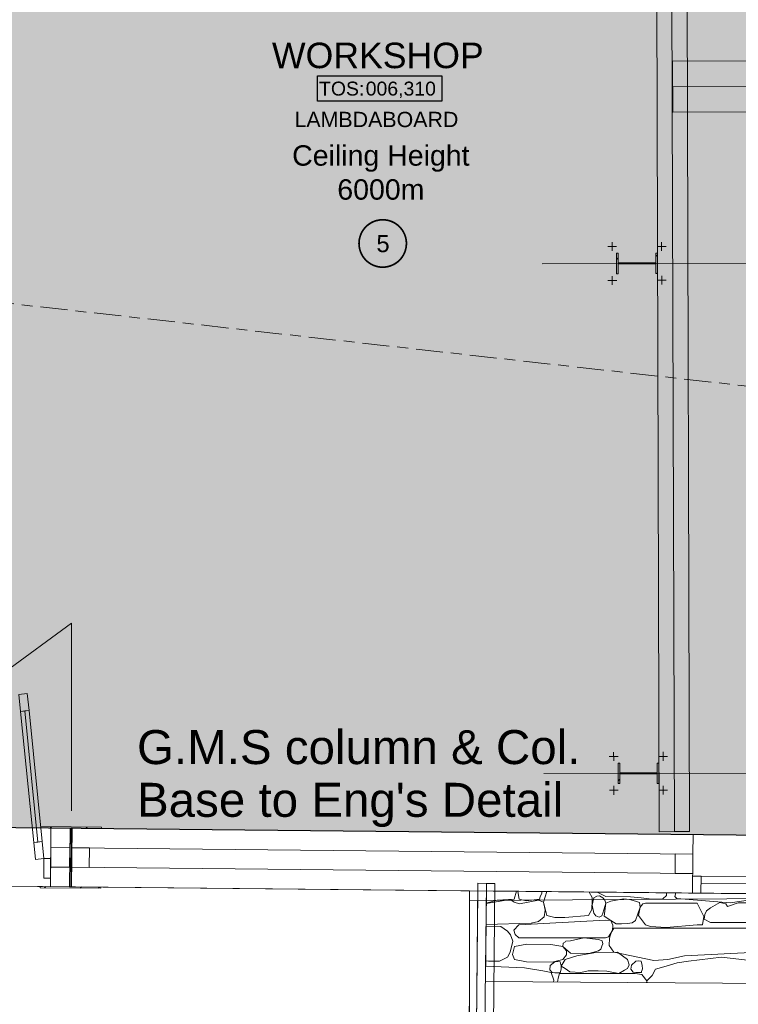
# Model space of a CAD drawing. Header units: millimetres. Extents: x -115474967 to 444143, y -74377 to 241828222.
# Tile 71 of 256: x -34802 to -30575, y 37563 to 43356. Entities that reach past the tile are written whole.
import ezdxf
from ezdxf.enums import TextEntityAlignment as Align

# ---------------------------------------------------------------- set-up
doc = ezdxf.new("R2010")
doc.units = ezdxf.units.MM
doc.header["$MEASUREMENT"] = 0
for name, pattern in [('Block C$0$DASHED2', [0.375, 0.25, -0.125]), ('Centre', [31.75, 6.35, -4.7625, 15.875, -4.7625]), ('PHANTOM', [2.5, 1.25, -0.25, 0.25, -0.25, 0.25, -0.25])]:
    doc.linetypes.add(name, pattern=pattern)
for name, color, linetype in [('00-1 FloorFinish', 1, 'Continuous'), ('00-1 FloorLevel', 7, 'Continuous'), ('00-3 Elev 01', 7, 'Continuous'), ('00-3 Elev 04', 8, 'Continuous'), ('00-5 Grid 01', 9, 'PHANTOM'), ('A-DOOR NUMBERS', 7, 'Continuous')]:
    doc.layers.add(name, color=color, linetype=linetype)
for name, color, linetype, lineweight in [('00-1 Labels', 4, 'Continuous', 35), ('1HATCH', 8, 'Continuous', 0), ('2 Windows', 1, 'Continuous', 25), ('TEXT-2', 140, 'Continuous', 50)]:
    doc.layers.add(name, color=color, linetype=linetype, lineweight=lineweight)
doc.layers.add('MARKETING_Pen_No__171', color=7, linetype='Continuous', lineweight=0, true_color=0xe1e1e1)
doc.styles.add('ARIAL', font='arial.ttf')
doc.styles.add('GENERATED_STYLE_2', font='arial.ttf')

# ---------------------------------------------------------------- blocks, each defined once
blk = doc.blocks.new('*X1043')
at = {"layer": 'MARKETING_Pen_No__171', "color": 9, "linetype": 'Continuous', "lineweight": 0}
for p, q in [((338736, 77912.7), (338595.8, 77889.4)), ((338659.3, 77909.3), (338760.3, 77915.2)), ((338760.6, 77896.7), (338736, 77912.7)), ((338760.3, 77915.2), (338773.4, 77960.7)), ((338782, 77960.6), (338781.7, 77959.3)), ((338781.7, 77959.3), (338788.4, 77914)), ((338788.4, 77914), (338830, 77904)), ((338830, 77904), (338907.8, 77914.6)), ((338907.8, 77914.6), (338912.9, 77928.3)), ((338912.9, 77928.3), (338923, 77949.6)), ((338923, 77949.6), (338921.8, 77959.2)), ((338951.3, 77958.9), (338932.2, 77896.4)), ((339219.2, 77924.4), (339200.1, 77956.3)), ((339218.3, 77905.8), (339219.2, 77924.4)), ((339228.9, 77921.2), (339218.3, 77878.2)), ((339245.1, 77931.8), (339228.9, 77921.2)), ((339262.1, 77934.2), (339245.1, 77931.8)), ((339248.7, 77955.8), (339299.8, 77929.8)), ((339281.7, 77921.2), (339262.1, 77934.2)), ((339293.4, 77909.4), (339281.7, 77921.2)), ((339299.8, 77929.8), (339443.8, 77927.8)), ((339402.4, 77917), (339328.6, 77902.7)), ((339438.9, 77911.8), (339402.4, 77917)), ((339472.5, 77902.7), (339438.9, 77911.8)), ((339443.8, 77927.8), (339507.6, 77921.5)), ((339507.6, 77921.5), (339568.9, 77915.2)), ((339568.9, 77915.2), (339634.4, 77916.4)), ((339634.4, 77916.4), (339654.8, 77936.4)), ((339654.8, 77936.4), (339655.9, 77951.6)), ((339711.3, 77951.1), (339705.4, 77930.4)), ((339705.4, 77930.4), (339716.1, 77919.2)), ((339716.1, 77919.2), (340030.9, 77893.5)), ((340030.9, 77893.5), (340202.5, 77919.2)), ((338595.8, 77890.2), (338659.3, 77909.3)), ((338790.2, 77887.6), (338760.6, 77896.7)), ((338903.5, 77908), (338790.2, 77887.6)), ((338932.2, 77896.4), (338903.5, 77908)), ((338943, 77850.2), (338932.2, 77896.4)), ((338932.2, 77896.4), (338952.4, 77818.9)), ((339196.6, 77818.9), (339215.9, 77854.3)), ((339215.9, 77854.3), (339218.3, 77905.8)), ((339218.3, 77878.2), (339228.9, 77832.8)), ((339281.7, 77832.8), (339298.6, 77890.3)), ((339298.6, 77890.3), (339289.2, 77814.2)), ((339298.6, 77890.3), (339293.4, 77909.4)), ((339328.6, 77902.7), (339298.6, 77890.3)), ((339496.9, 77895.3), (339472.5, 77902.7)), ((339472.5, 77787.9), (339500.5, 77867.4)), ((339500.5, 77867.4), (339491.6, 77818.5)), ((339500.5, 77867.4), (339496.9, 77895.3)), ((339516, 77886.2), (339500.5, 77867.4)), ((339532.6, 77891.5), (339516, 77886.2)), ((339836.2, 77891.5), (339532.6, 77891.5)), ((339876.3, 77812.2), (339836.2, 77891.5)), ((339914.7, 77863.1), (339890.4, 77846.5)), ((339969.7, 77894), (339914.7, 77863.1)), ((340005.7, 77887.2), (339969.7, 77894)), ((340014.9, 77871.4), (340005.7, 77887.2)), ((340077.9, 77892.9), (340014.9, 77871.4)), ((340142, 77892.6), (340077.9, 77892.9)), ((338903.5, 77782.6), (338935.2, 77811.2)), ((338935.2, 77811.2), (338943, 77850.2)), ((338952.4, 77818.9), (338998.6, 77807.3)), ((338998.6, 77807.3), (339057, 77806.2)), ((339057, 77806.2), (339196.6, 77818.9)), ((339228.9, 77832.8), (339240.2, 77816.9)), ((339240.2, 77816.9), (339259.9, 77809.4)), ((339259.9, 77809.4), (339274.6, 77817.1)), ((339274.6, 77817.1), (339281.7, 77832.8)), ((339289.2, 77814.2), (339328.6, 77787.9)), ((339491.6, 77818.5), (339532.6, 77763.5)), ((339868, 77763.5), (339876.3, 77812.2)), ((339882.1, 77824.8), (339876.9, 77795.9)), ((339876.9, 77795.9), (339914.7, 77776.7)), ((339890.4, 77846.5), (339882.1, 77824.8)), ((338597.3, 77754.7), (338594.4, 77754.4)), ((338594.5, 77764.3), (338859.7, 77773)), ((338681.7, 77753.1), (338597.3, 77754.7)), ((338720, 77726.5), (338681.7, 77753.1)), ((338788, 77762.7), (338758.4, 77732.6)), ((339297.6, 77791.2), (338788, 77762.7)), ((338859.7, 77773), (338903.5, 77782.6)), ((339328.6, 77787.9), (339297.6, 77791.2)), ((339339.8, 77762.2), (339328.6, 77787.9)), ((339328.6, 77787.9), (339358.9, 77770.1)), ((339346.4, 77743), (339330.6, 77718.6)), ((339337.8, 77729.1), (339339.8, 77762.2)), ((340190.7, 77743), (339346.4, 77743)), ((339358.9, 77770.1), (339390.8, 77768.7)), ((339390.8, 77768.7), (339426.4, 77771.2)), ((339426.4, 77771.2), (339454.5, 77775.5)), ((339454.5, 77775.5), (339472.5, 77787.9)), ((339532.6, 77763.5), (339561.7, 77754.1)), ((339561.7, 77754.1), (339653.6, 77748.1)), ((339653.6, 77748.1), (339836.2, 77763.5)), ((339836.2, 77763.5), (339868, 77763.5)), ((339914.7, 77776.7), (340195, 77776.7)), ((338738.7, 77705.2), (338720, 77726.5)), ((338752.3, 77667.8), (338738.7, 77705.2)), ((338758.4, 77732.6), (338765.8, 77706)), ((338765.8, 77706), (338788, 77686.2)), ((338788, 77686.2), (339297.6, 77686.2)), ((339169, 77686), (339091.6, 77668.9)), ((339255.3, 77677.3), (339169, 77686)), ((339297.6, 77686.2), (339314.2, 77692.4)), ((339314.2, 77692.4), (339337.8, 77729.1)), ((339320.7, 77685.6), (339318.7, 77642.7)), ((339330.6, 77718.6), (339320.7, 77685.6)), ((338736, 77601.7), (338752.3, 77667.8)), ((338761.6, 77636.7), (338750.3, 77588.9)), ((338833.9, 77649), (338761.6, 77636.7)), ((338975.1, 77647.6), (338833.9, 77649)), ((339046.7, 77636.7), (338975.1, 77647.6)), ((339048.7, 77655), (339046.7, 77636.7)), ((339067, 77610.2), (339046.7, 77636.7)), ((339046.7, 77636.7), (339091.6, 77596.5)), ((339061.1, 77664), (339048.7, 77655)), ((339064.5, 77667.6), (339061.1, 77664)), ((339091.6, 77668.9), (339064.5, 77667.6)), ((339277.5, 77669.5), (339255.3, 77677.3)), ((339269.6, 77619.5), (339275.9, 77638.6)), ((339275.9, 77638.6), (339280.7, 77650.6)), ((339280.7, 77650.6), (339277.5, 77669.5)), ((339318.7, 77642.7), (339346.4, 77602.4)), ((338673.1, 77549.4), (338720, 77572.7)), ((338720, 77572.7), (338736, 77601.7)), ((338750.3, 77588.9), (338761.6, 77560.1)), ((339046.7, 77560.1), (339067.8, 77585.9)), ((339128.6, 77581.4), (339059.9, 77558.8)), ((339067.8, 77585.9), (339067, 77610.2)), ((339091.6, 77596.5), (339198.3, 77593.8)), ((339239.3, 77599.8), (339128.6, 77581.4)), ((339198.3, 77593.8), (339255.3, 77609.7)), ((339367.5, 77602.2), (339239.3, 77599.8)), ((339255.3, 77609.7), (339269.6, 77619.5)), ((339346.4, 77602.4), (339581, 77553.8)), ((339427, 77558.8), (339367.5, 77602.2)), ((339663.9, 77560.1), (339762.5, 77580.1)), ((339762.5, 77580.1), (340190.7, 77602.4)), ((339980.1, 77572.7), (339786, 77549.6)), ((340184.1, 77549.6), (339980.1, 77572.7)), ((338821, 77511.1), (338592, 77520.9)), ((338592.4, 77551.8), (338608.6, 77550.2)), ((338608.6, 77550.2), (338673.1, 77549.4)), ((338761.6, 77560.1), (338832, 77545.8)), ((338928.4, 77493.6), (338821, 77511.1)), ((338832, 77545.8), (338983.1, 77543.5)), ((338972.3, 77523.8), (338968.6, 77499.2)), ((338998.3, 77546.4), (338972.3, 77523.8)), ((338983.1, 77543.5), (339046.7, 77560.1)), ((339016.8, 77548), (338998.3, 77546.4)), ((339030, 77546.4), (339016.8, 77548)), ((339035.8, 77521.3), (339030, 77546.4)), ((339037, 77501.7), (339035.8, 77521.3)), ((339059.9, 77558.8), (339036.3, 77520.6)), ((339036.3, 77520.6), (339059.9, 77507.3)), ((339059.9, 77507.3), (339087.8, 77487.5)), ((339408.6, 77496.1), (339427, 77507.3)), ((339435.3, 77527.4), (339427, 77558.8)), ((339427, 77507.3), (339435.3, 77527.4)), ((339449.3, 77526.4), (339445.6, 77501.8)), ((339475.3, 77549), (339449.3, 77526.4)), ((339493.7, 77550.6), (339475.3, 77549)), ((339507, 77549), (339493.7, 77550.6)), ((339512.7, 77523.9), (339507, 77549)), ((339507, 77483.6), (339514, 77504.3)), ((339514, 77504.3), (339512.7, 77523.9)), ((339581, 77553.8), (339663.9, 77560.1)), ((339639.5, 77517.2), (339590.7, 77502.1)), ((339719.4, 77539), (339639.5, 77517.2)), ((339786, 77549.6), (339719.4, 77539)), ((338978.1, 77482), (338928.4, 77493.6)), ((338968.6, 77499.2), (338983.3, 77483)), ((338993.1, 77437.8), (338978.1, 77482)), ((338983.3, 77483), (338998.3, 77481.1)), ((338998.3, 77481.1), (339030, 77481.1)), ((339019.1, 77448.6), (339013.8, 77426.8)), ((339026.3, 77477.6), (339019.1, 77448.6)), ((339471.8, 77477.6), (339026.3, 77477.6)), ((339030, 77481.1), (339037, 77501.7)), ((339087.8, 77487.5), (339152.8, 77482)), ((339152.8, 77482), (339195.2, 77491.8)), ((339195.2, 77491.8), (339254.1, 77493.6)), ((339254.1, 77493.6), (339305.6, 77490)), ((339305.6, 77490), (339374.6, 77476.2)), ((339374.6, 77476.2), (339408.6, 77496.1)), ((339445.6, 77501.8), (339460.3, 77485.6)), ((339460.3, 77485.6), (339475.3, 77483.6)), ((339511.4, 77471.9), (339471.8, 77477.6)), ((339475.3, 77483.6), (339507, 77483.6)), ((339539.3, 77432.9), (339511.4, 77471.9)), ((339572.2, 77465.8), (339539.3, 77432.9)), ((339590.7, 77502.1), (339572.2, 77465.8)), ((338991.6, 77426.9), (338993.1, 77437.8)), ((339538.5, 77423), (339539.3, 77432.9)), ((339539.3, 77432.9), (339541.8, 77423))]:
    blk.add_line(p, q, dxfattribs=at)
for p in [(339030, 77481.1), (339507, 77483.6)]:
    blk.add_point(p, dxfattribs=at)
blk = doc.blocks.new('Room Tags')
at = {"layer": '00-1 FloorLevel', "color": 2}
blk.add_lwpolyline([(-571.3, -75.7), (646.5, -75.7), (646.5, -324.7), (-571.3, -324.7)], close=True, dxfattribs=at)
at = {"layer": '00-1 FloorFinish', "style": 'ARIAL'}
blk.add_attdef('F-FINISH', text='', height=150, dxfattribs=at).set_placement((5.1, -578), align=Align.CENTER)
at = {"layer": '00-1 FloorLevel', "style": 'ARIAL'}
blk.add_text('TOS:', height=136.36, dxfattribs=at).set_placement((-557.4, -200.2), align=Align.MIDDLE_LEFT)
blk.add_attdef('000,000', text='', height=136.4, dxfattribs=at).set_placement((606.9, -200.2), align=Align.MIDDLE_RIGHT)
at = {"layer": '00-1 Labels', "style": 'ARIAL'}
for tag, p in [('ROOM1?', (19, 746.2)), ('ROOM2?', (19, 373.1)), ('ROOM3?', (19, 0))]:
    blk.add_attdef(tag, text='', height=250, dxfattribs=at).set_placement(p, align=Align.CENTER)

msp = doc.modelspace()

# ---------------------------------------------------------------- hatches: boundary and pattern name
at = {"layer": '00-5 Grid 01', "linetype": 'ByBlock', "lineweight": 0, "true_color": 0xc7c8ca}
h = msp.add_hatch(dxfattribs=at)
h.set_pattern_fill('STEEL', color=9, style=0, pattern_type=2)
h.set_pattern_definition([(45, (-386166.08, -45326.17), (-159.09903, 159.09903), []), (45, (-386219.11, -45273.13), (-159.09903, 159.09903), [])])
h.paths.add_polyline_path([(-31050.83966, 41862.23045), (-31051.18365, 41982.22996), (-31060.98361, 41982.20187), (-31060.8205, 41925.3021), (-31281.21959, 41924.67031), (-31281.3827, 41981.57008), (-31291.18266, 41981.54199), (-31290.83868, 41861.54248), (-31281.03872, 41861.57057), (-31281.20182, 41918.47034), (-31060.80273, 41919.10212), (-31060.63962, 41862.20236)])
h = msp.add_hatch(dxfattribs=at)
h.set_pattern_fill('STEEL', color=9, style=0, pattern_type=2)
h.set_pattern_definition([(45, (-386166.08, -45326.17), (-159.09903, 159.09903), []), (45, (-386219.11, -45273.13), (-159.09903, 159.09903), [])])
h.paths.add_polyline_path([(-31042.24051, 38862.40069), (-31042.5845, 38982.4002), (-31052.38445, 38982.37211), (-31052.22135, 38925.47234), (-31272.62044, 38924.84056), (-31272.78355, 38981.74032), (-31282.58351, 38981.71223), (-31282.23952, 38861.71272), (-31272.43957, 38861.74082), (-31272.60267, 38918.64058), (-31052.20358, 38919.27237), (-31052.04047, 38862.3726)])
h = msp.add_hatch(dxfattribs=at)
h.set_pattern_fill('STEEL', color=9, style=0, pattern_type=2)
h.set_pattern_definition([(45, (-389566.05, -45238.68), (-159.09903, 159.09903), []), (45, (-389619.09, -45185.65), (-159.09903, 159.09903), [])])
h.paths.add_polyline_path([(-34681.41983, 38249.38017), (-34325.43845, 38245.73838), (-34325.36685, 38252.73802), (-34499.85771, 38254.52311), (-34496.32846, 38599.50505), (-34321.83759, 38597.71997), (-34321.76598, 38604.7196), (-34677.74735, 38608.36138), (-34677.81896, 38601.36175), (-34503.32809, 38599.57666), (-34506.85735, 38254.59471), (-34681.34822, 38256.3798)])
at = {"layer": '1HATCH', "true_color": 0x636466, "transparency": 33554687}
h = msp.add_hatch(dxfattribs=at)
h.set_pattern_fill('AR-SAND', color=251, scale=50)
h.set_pattern_definition([(37.5, (4361.576, -29726.68), (-3.14967, 96.34119), [0, -76, 0, -85, 0, -81.25]), (7.5, (4361.58, -29726.68), (88.48884, 141.1073), [0, -41, 0, -68.5, 0, -26.25]), (327.5, (4300.076, -29726.68), (155.70709, 0.28295), [0, -25, 0, -90, 0, -117.5]), (317.5, (4300.08, -29726.68), (150.30633, 43.88378), [0, -12.5, 0, -59, 0, -67.5])])
h.paths.add_polyline_path([(-43384.46631, 37993.27297), (-43683.28816, 42348.71751), (-43686.65108, 42399.70705), (-41063.48213, 42571.27945), (-41206.77432, 44762.07261), (-41153.01912, 44765.83437), (-41159.37495, 44856.65869), (-35659.74057, 44240.423), (-35572.23223, 45021.39671), (-35132.49435, 48945.86517), (-26035.3657, 47919.8392), (-26393.94079, 44719.71316), (-25193.50811, 44585.20431), (-25193.50811, 38504.20795), (-43110.98112, 38686.21728), (-43057.17141, 38015.21715)])

# ---------------------------------------------------------------- linework, layer by layer
at = {"layer": '00-3 Elev 01'}
msp.add_lwpolyline([(-43384.46623, 37993.27298), (-43683.28808, 42348.71752), (-43686.651, 42399.70706), (-41063.48205, 42571.27945), (-41206.77424, 44762.07262), (-41153.01904, 44765.83438), (-41159.37488, 44856.65869), (-35659.74049, 44240.423), (-35572.23215, 45021.39672), (-35132.49428, 48945.86517), (-26035.36563, 47919.8392), (-26393.94071, 44719.71316), (-25193.50803, 44585.20432), (-25193.50803, 38504.20796), (-43110.98105, 38686.21729), (-43057.17133, 38015.21716)], close=True, dxfattribs=at)
at = {"layer": '00-5 Grid 01', "color": 9, "linetype": 'ByBlock', "lineweight": 0, "true_color": 0xc7c8ca}
for p, q in [((-30979.3818, 48462.54186), (-30951.0504, 38579.0824)), ((-31055.21573, 43520.55414), (-31041.05003, 38578.82441)), ((-30861.05077, 38579.34038), (-30875.21647, 43521.07011)), ((-27242.53472, 42969.80861), (-30961.13093, 42960.97441)), ((-31342.50867, 42020.90745), (-31290.96558, 42021.11632)), ((-31316.77654, 42046.75301), (-31316.63647, 41995.20969)), ((-31000.08416, 42021.88903), (-31051.6276, 42021.80239)), ((-31025.96405, 42047.58664), (-31025.80861, 41996.04336)), ((-31281.3827, 41981.57008), (-31291.18266, 41981.54199)), ((-31291.18266, 41981.54199), (-31290.83868, 41861.54248)), ((-31281.21959, 41924.67031), (-31281.3827, 41981.57008)), ((-31051.18365, 41982.22996), (-31060.98361, 41982.20187)), ((-31060.98361, 41982.20187), (-31060.8205, 41925.3021)), ((-31050.83966, 41862.23045), (-31051.18365, 41982.22996)), ((-26475.24453, 41932.88835), (-31728.10464, 41920.40922)), ((-31060.8205, 41925.3021), (-31281.21959, 41924.67031)), ((-31281.20182, 41918.47034), (-31060.80273, 41919.10212)), ((-31281.03872, 41861.57057), (-31281.20182, 41918.47034)), ((-31060.80273, 41919.10212), (-31060.63962, 41862.20236)), ((-31316.05828, 41796.1858), (-31316.21371, 41847.72908)), ((-31290.83868, 41861.54248), (-31281.03872, 41861.57057)), ((-31060.63962, 41862.20236), (-31050.83966, 41862.23045)), ((-30999.51365, 41822.86499), (-31051.05674, 41822.65612)), ((-31025.24578, 41797.01943), (-31025.38585, 41848.56275)), ((-31341.93816, 41821.88341), (-31290.39472, 41821.97005)), ((-34807.01936, 39386.19021), (-34757.27013, 39391.19168)), ((-34757.27013, 39391.19168), (-34747.2672, 39291.69323)), ((-34797.01643, 39286.69176), (-34807.01936, 39386.19021)), ((-34747.2672, 39291.69323), (-34797.01643, 39286.69176)), ((-34772.14181, 39289.1925), (-34694.61907, 38518.07952)), ((-31308.17739, 39046.92326), (-31308.03732, 38995.37993)), ((-31017.3649, 39047.75688), (-31017.20946, 38996.2136)), ((-31333.90952, 39021.07769), (-31282.36643, 39021.28656)), ((-30991.48501, 39022.05927), (-31043.02845, 39021.97263)), ((-26466.64538, 38933.05859), (-31719.50549, 38920.57947)), ((-31272.78355, 38981.74032), (-31282.58351, 38981.71223)), ((-31282.58351, 38981.71223), (-31282.23952, 38861.71272)), ((-31272.62044, 38924.84056), (-31272.78355, 38981.74032)), ((-31042.5845, 38982.4002), (-31052.38445, 38982.37211)), ((-31052.38445, 38982.37211), (-31052.22135, 38925.47234)), ((-31042.24051, 38862.40069), (-31042.5845, 38982.4002)), ((-31052.22135, 38925.47234), (-31272.62044, 38924.84056)), ((-31272.60267, 38918.64058), (-31052.20358, 38919.27237)), ((-31272.43957, 38861.74082), (-31272.60267, 38918.64058)), ((-31052.20358, 38919.27237), (-31052.04047, 38862.3726)), ((-31333.33901, 38822.05365), (-31281.79557, 38822.14029)), ((-31307.45912, 38796.35604), (-31307.61456, 38847.89932)), ((-31282.23952, 38861.71272), (-31272.43957, 38861.74082)), ((-31052.04047, 38862.3726), (-31042.24051, 38862.40069)), ((-30990.9145, 38823.03523), (-31042.45759, 38822.82637)), ((-31016.64663, 38797.18967), (-31016.7867, 38848.73299)), ((-34677.74735, 38608.36138), (-34677.81896, 38601.36175)), ((-34677.81896, 38601.36175), (-34503.32809, 38599.57666)), ((-34321.76598, 38604.7196), (-34677.74735, 38608.36138)), ((-34619.07914, 38485.6695), (-34617.90352, 38600.66349)), ((-34619.07914, 38485.6695), (-34617.90352, 38600.66349)), ((-34503.32809, 38599.57666), (-34506.85735, 38254.59471)), ((-34499.85771, 38254.52311), (-34496.32846, 38599.50505)), ((-34496.32846, 38599.50505), (-34321.83759, 38597.71997)), ((-34321.83759, 38597.71997), (-34321.76598, 38604.7196)), ((-31041.05003, 38578.82441), (-30951.0504, 38579.0824)), ((-30951.0504, 38579.0824), (-30861.05077, 38579.34038)), ((-34719.49369, 38515.57878), (-34669.74446, 38520.58025)), ((-34669.74446, 38520.58025), (-34659.74153, 38421.0818)), ((-30842.10306, 38447.24743), (-30840.92942, 38562.24144)), ((-30842.10306, 38447.24743), (-30840.92942, 38562.24144)), ((-34709.49075, 38416.08034), (-34719.49369, 38515.57878)), ((-34619.74362, 38420.67289), (-34619.07914, 38485.6695)), ((-34619.74362, 38420.67289), (-34619.07914, 38485.6695)), ((-34619.07923, 38485.66947), (-34507.06124, 38484.5243)), ((-34495.22728, 38484.5316), (-30842.103, 38447.24744)), ((-34659.74153, 38421.0818), (-34709.49075, 38416.08034)), ((-34659.74153, 38421.0818), (-34660.91715, 38306.08781)), ((-34619.74362, 38420.67289), (-34659.74153, 38421.0818)), ((-34620.91924, 38305.6789), (-34619.74362, 38420.67289)), ((-34620.25476, 38370.6755), (-34619.74362, 38420.67289)), ((-34620.25476, 38370.6755), (-34619.74362, 38420.67289)), ((-34620.25476, 38370.6755), (-34619.74362, 38420.67289)), ((-30843.2767, 38332.25342), (-30842.10306, 38447.24743)), ((-30843.2767, 38332.25342), (-30842.10306, 38447.24743)), ((-34620.91924, 38305.6789), (-34620.25476, 38370.6755)), ((-34620.91924, 38305.6789), (-34620.25476, 38370.6755)), ((-34620.91924, 38305.6789), (-34620.25476, 38370.6755)), ((-34620.25474, 38370.67544), (-34508.23686, 38369.53027)), ((-34496.40092, 38369.53757), (-30843.27675, 38332.25341)), ((-34660.91715, 38306.08781), (-34620.91924, 38305.6789)), ((-34621.43038, 38255.68151), (-34620.91924, 38305.6789)), ((-34621.43038, 38255.68151), (-34620.91924, 38305.6789)), ((-30844.45034, 38217.25941), (-30843.42978, 38317.2542)), ((-30844.45034, 38217.25941), (-30843.42978, 38317.2542)), ((-30844.45034, 38217.25941), (-30843.42978, 38317.2542)), ((-30844.45034, 38217.25941), (-30843.42978, 38317.2542)), ((-30843.42978, 38317.2542), (-30843.2767, 38332.25342)), ((-30843.42978, 38317.2542), (-30843.2767, 38332.25342)), ((-30843.42978, 38317.2542), (-30793.43238, 38316.74393)), ((-30793.43238, 38316.74393), (-30794.45294, 38216.74913)), ((-30793.84061, 38276.74601), (-30793.43238, 38316.74393)), ((-30793.43238, 38316.74393), (-27393.60945, 38282.045)), ((-34681.34822, 38256.3798), (-34681.41983, 38249.38017)), ((-34681.41983, 38249.38017), (-34325.43845, 38245.73838)), ((-34506.85735, 38254.59471), (-34681.34822, 38256.3798)), ((-34325.36685, 38252.73802), (-34499.85771, 38254.52311)), ((-34325.43845, 38245.73838), (-34325.36685, 38252.73802)), ((-32106.36917, 38275.30492), (-32135.2636, 35518.52796)), ((-32114.15942, 32761.35544), (-32056.37327, 38274.65242)), ((-32056.37327, 38274.65242), (-32106.36917, 38275.30492)), ((-32006.37736, 38273.99992), (-32056.37327, 38274.65242)), ((-32035.26909, 35517.4799), (-32006.37736, 38273.99992)), ((-27394.01767, 38242.04708), (-30793.84061, 38276.74601)), ((-32164.26724, 32766.33658), (-32107.0384, 38226.46196)), ((-30794.45294, 38216.74913), (-30844.45034, 38217.25941))]:
    msp.add_line(p, q, dxfattribs=at)
for points in [[(-54456.94435, 45656.57439), (-56062.35025, 45547.27332), (-55796.90893, 41600.99565), (-54188.03735, 41707.10587), (-54075.54272, 40054.79325), (-43574.79122, 40770.91509), (-43361.83338, 37648.23791), (-42685.9071, 37694.33419), (-42737.57626, 38338.64182), (-19956.7994, 38106.13898), (-19919.55838, 38105.75896), (-12613.33474, 38030.80364), (-11021.93603, 46591.32569), (-40907.4193, 49940.00308), (-40995.92824, 49150.10199), (-54283.01855, 48283.99895), (-54271.06715, 48108.0128), (-54622.22745, 48084.10459)], [(-27242.89107, 43119.80819), (-30961.48728, 43110.97399), (-30960.77458, 42810.97484), (-27242.17837, 42819.80904)], [(-34772.14181, 39289.1925), (-34694.61907, 38518.07952), (-34719.49369, 38515.57878), (-34797.01643, 39286.69176)], [(-34747.2672, 39291.69323), (-34669.74446, 38520.58025), (-34694.61907, 38518.07952), (-34772.14181, 39289.1925)], [(-34620.25766, 38370.6769), (-34619.08058, 38485.67093), (-34507.06124, 38484.5243), (-34508.23832, 38369.53027)], [(-34496.40436, 38369.5376), (-34495.22712, 38484.54719), (-34391.22919, 38483.48267), (-34392.40643, 38368.47308)], [(-30947.27987, 38333.47732), (-30946.10279, 38448.47135), (-30842.10487, 38447.40682), (-30843.28194, 38332.41279)], [(-32156.52013, 38230.65052), (-41236.13385, 38323.30571), (-41244.59195, 32811.42531), (-32164.08953, 32811.42518)], [(-42087.18387, 31982.99799), (-31323.57474, 31967.31163), (-31319.89734, 34490.61055), (-24935.76397, 34478.00394), (-24908.31923, 35175.49805), (-24804.98586, 37801.66328), (-23979.76919, 37769.1932), (-23982.57452, 38226.01601), (-32156.61004, 38173.52003), (-32164.0895, 32811.42527), (-41244.59203, 32811.42518), (-41237.04727, 38001.69133), (-42078.40144, 38009.31352)], [(-32061.98469, 37697.22596), (-32056.52102, 38229.94191), (-24791.2793, 38155.42772), (-24809.8768, 37645.58657)]]:
    msp.add_lwpolyline(points, close=True, dxfattribs=at)
for points in [[(-34497.96017, 38700.86156), (-34497.96017, 39805.41487), (-34887.78637, 39519.24262), (-36944.81362, 39519.24262)], [(-34505.88562, 38599.51829), (-34617.9035, 38600.66349)], [(-34509.41248, 38254.53632), (-34505.88562, 38599.51829)], [(-34494.05364, 38599.52559), (-34497.57456, 38254.54355)], [(-30840.92947, 38562.24144), (-34494.05364, 38599.52559)], [(-34621.43036, 38255.68151), (-34509.41248, 38254.53632)], [(-34497.57456, 38254.54355), (-30844.45039, 38217.25941)]]:
    msp.add_lwpolyline(points, dxfattribs=at)
msp.add_solid([(-34482.12684, 38700.86156), (-34497.96017, 38605.86156), (-34513.79351, 38700.86156)], dxfattribs=at)
at = {"layer": '2 Windows', "linetype": 'Block C$0$DASHED2', "ltscale": 25, "const_width": 10}
msp.add_lwpolyline([(-32806.12465, 42039.23429, -0.4198727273), (-32663.99229, 42178.65201, -0.4156451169), (-32527.27807, 42035.86454, -0.4067331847), (-32666.48034, 41899.79078, -0.4146350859), (-32806.12465, 42039.23429)], format="xyb", dxfattribs=at)
at = {"layer": 'TEXT-2', "linetype": 'Centre', "lineweight": 0, "ltscale": 10}
msp.add_line((-4435.91114, 38276.91885), (-42135.38134, 42501.17023), dxfattribs=at)

# ---------------------------------------------------------------- block references
ref = msp.add_blockref('Room Tags', (-32706.77039, 43070.57022), dxfattribs=dict(xscale=0.6000000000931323, yscale=0.6000000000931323, zscale=0.6000000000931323))
ref.add_attrib('ROOM3?', 'WORKSHOP', dxfattribs={"layer": '00-1 Labels', "height": 150, "style": 'ARIAL'}).set_placement((-32695.37039, 43070.57022), align=Align.CENTER)
ref.add_attrib('000,000', '006,310', dxfattribs={"layer": '00-1 FloorLevel', "height": 81.818182, "style": 'ARIAL'}).set_placement((-32353.66397, 42950.46447), align=Align.MIDDLE_RIGHT)
ref.add_attrib('F-FINISH', 'LAMBDABOARD', dxfattribs={"layer": '00-1 FloorFinish', "height": 90, "style": 'ARIAL'}).set_placement((-32703.72187, 42723.7707), align=Align.CENTER)
at = {"layer": '00-3 Elev 04'}
msp.add_blockref('*X1043', (-370653.09209, -39732.54727), dxfattribs=at)

# ---------------------------------------------------------------- texts
at = {"layer": '00-5 Grid 01', "color": 9, "linetype": 'ByBlock', "lineweight": 0, "true_color": 0xc7c8ca, "insert": (-34111.82799, 38891.12455), "char_height": 200, "width": 2962.5075504, "attachment_point": 4, "line_spacing_factor": 0.930574, "style": 'GENERATED_STYLE_2'}
msp.add_mtext("\\A1;{\\pql;\\fArial|b0|i0|c0|p34;G.M.S column & Col. Base to Eng's Detail}", dxfattribs=at)
at = {"layer": 'A-DOOR NUMBERS', "color": 1, "width": 1949.9798819, "attachment_point": 1, "style": 'ARIAL'}
for s, insert, char_height in [('\\pxqc;Ceiling Height\\P6000m', (-33652.50915, 42616.93558), 120), ('5', (-32703.72501, 42088.30578), 100)]:
    msp.add_mtext(s, dxfattribs=dict(at, insert=insert, char_height=char_height))

doc.saveas('drawing.dxf')
